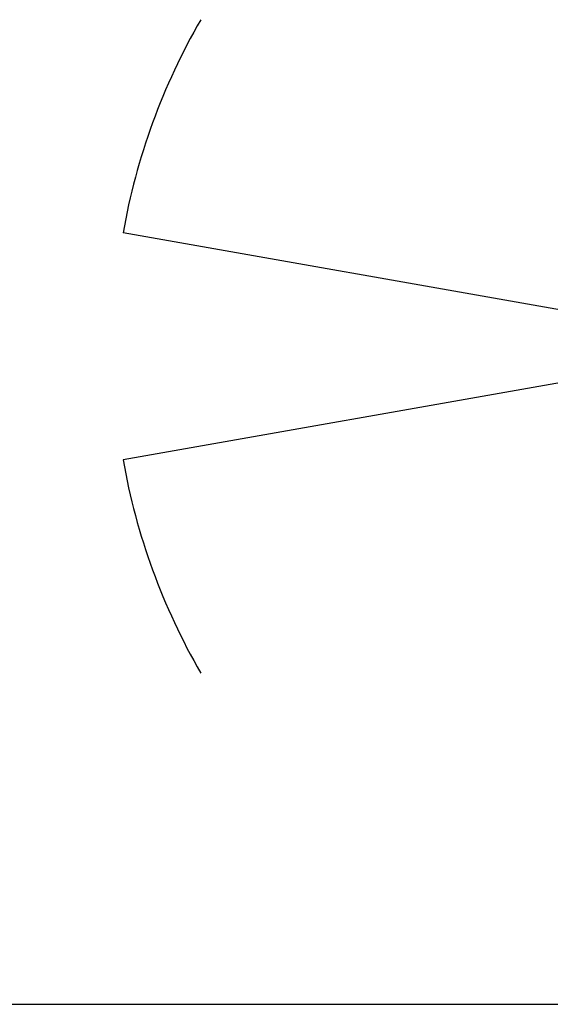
# Model space of a CAD drawing. Header units: millimetres. Extents: x 0 to 11890, y 0 to 8410.
# Tile 32 of 130: x 4476 to 5930, y 0 to 2701. Entities that reach past the tile are written whole.
import ezdxf

# ---------------------------------------------------------------- set-up
doc = ezdxf.new("R2010")
doc.units = ezdxf.units.MM
doc.header["$LTSCALE"] = 653.95
doc.layers.get('0').update_dxf_attribs({"linetype": 'CONTINUOUS'})
doc.layers.add('JISHUZILIAO_DXF_FORMAT', color=7, linetype='CONTINUOUS')

msp = doc.modelspace()

# ---------------------------------------------------------------- linework, layer by layer
at = {"color": 2, "linetype": 'Continuous'}
for q in [(4758.851, 2115.87), (4758.851, 1493.484)]:
    msp.add_line((6523.715, 1804.677), q, dxfattribs=at)
for start, end in [(150, 170), (190, 210)]:
    msp.add_arc((6523.715, 1804.677), 1792.09, start, end, dxfattribs=at)
at = {"layer": 'JISHUZILIAO_DXF_FORMAT', "color": 7, "linetype": 'Continuous'}
msp.add_line((0, 0), (11890, 0), dxfattribs=at)

doc.saveas('drawing.dxf')
